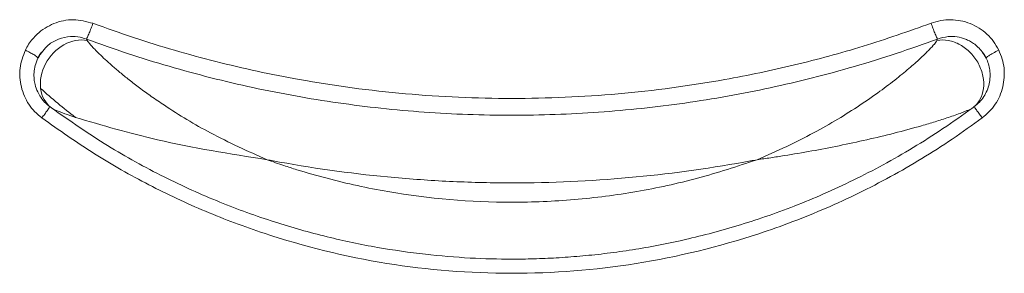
# Model space of a CAD drawing. Header units: millimetres. Extents: x 215.907 to 215.958, y 148.962 to 149.221.
# Tile 3 of 4: x 215.92977 to 215.9361, y 149.13923 to 149.14085. Entities that reach past the tile are written whole.
import ezdxf

# ---------------------------------------------------------------- set-up
doc = ezdxf.new("R2010")
doc.units = ezdxf.units.MM
doc.layers.add('SANINDUSA', color=3, linetype='Continuous')

msp = doc.modelspace()

# ---------------------------------------------------------------- linework, layer by layer
at = {"layer": 'SANINDUSA', "linetype": 'Continuous', "lineweight": 15, "flags": 128}
for points in [[(215.9298872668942, 149.1406069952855), (215.9298991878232, 149.1406256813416), (215.9299118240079, 149.1406433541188)], [(215.9359556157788, 149.1406433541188), (215.9359682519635, 149.1406256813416), (215.9359801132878, 149.1406069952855)]]:
    msp.add_lwpolyline(points, dxfattribs=at)
at = {"layer": 'SANINDUSA', "linetype": 'Continuous', "lineweight": 15}
msp.add_arc((215.9324480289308, 149.1432468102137), 0.003809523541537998, 228.1227081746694, 232.4948389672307, dxfattribs=at)
for points, knots in [([(215.9298072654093, 149.1406557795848), (215.9298139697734, 149.1406683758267), (215.9298273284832, 149.1406934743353), (215.9298530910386, 149.1407276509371), (215.9298874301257, 149.1407635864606), (215.9299327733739, 149.1407985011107), (215.9300088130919, 149.1408364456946), (215.9301163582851, 149.1408609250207), (215.9301997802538, 149.1408387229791), (215.9302416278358, 149.140827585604)], [0, 0, 0, 0, 0.08377138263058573, 0.1669177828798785, 0.2506961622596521, 0.3757340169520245, 0.5009596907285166, 0.7496627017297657, 1, 1, 1, 1]), ([(215.9356258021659, 149.1408275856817), (215.9356467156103, 149.1408342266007), (215.935687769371, 149.1408472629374), (215.9357519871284, 149.1408524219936), (215.9358155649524, 149.1408458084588), (215.9358770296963, 149.1408273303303), (215.9359347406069, 149.1407984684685), (215.9359854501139, 149.1407592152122), (215.9360290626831, 149.1407118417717), (215.9360497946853, 149.1406744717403), (215.9360601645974, 149.140655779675)], [0, 0, 0, 0, 0.127811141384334, 0.2508973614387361, 0.3735857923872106, 0.5002308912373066, 0.6251366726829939, 0.7500080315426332, 0.8749568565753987, 1, 1, 1, 1]), ([(215.9301997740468, 149.1407267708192), (215.930201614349, 149.1407296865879), (215.9302052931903, 149.1407355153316), (215.9302168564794, 149.1407628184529), (215.9302296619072, 149.1407950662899), (215.9302376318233, 149.140816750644), (215.9302416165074, 149.1408275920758)], [0, 0, 0, 0, 0.279712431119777, 0.5591568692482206, 0.7795935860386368, 1, 1, 1, 1]), ([(215.9302416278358, 149.140827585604), (215.930328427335, 149.1407965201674), (215.9305016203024, 149.1407345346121), (215.9307649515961, 149.1406534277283), (215.9310299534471, 149.1405813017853), (215.9312969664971, 149.1405188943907), (215.9317018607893, 149.1404391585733), (215.9322467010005, 149.1403659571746), (215.9329326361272, 149.1403363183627), (215.9336190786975, 149.1403658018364), (215.9342253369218, 149.1404470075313), (215.9347493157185, 149.1405569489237), (215.9351922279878, 149.140675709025), (215.9354809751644, 149.1407768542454), (215.9356258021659, 149.1408275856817)], [0, 0, 0, 0, 0.05034232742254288, 0.1004491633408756, 0.1503928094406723, 0.2002453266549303, 0.2500780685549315, 0.3755701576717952, 0.4997359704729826, 0.6241417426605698, 0.7499069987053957, 0.8329690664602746, 0.916222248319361, 1, 1, 1, 1]), ([(215.9356676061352, 149.1407267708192), (215.9356657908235, 149.1407296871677), (215.9356621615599, 149.1407355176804), (215.9356505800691, 149.1407628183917), (215.9356377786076, 149.1407950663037), (215.9356298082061, 149.1408167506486), (215.9356258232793, 149.1408275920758)], [0, 0, 0, 0, 0.2796702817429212, 0.5591310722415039, 0.7795806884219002, 1, 1, 1, 1]), ([(215.9301997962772, 149.1407267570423), (215.9301862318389, 149.140731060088), (215.9301530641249, 149.1407415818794), (215.9300910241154, 149.1407454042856), (215.9300198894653, 149.1407299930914), (215.9299417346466, 149.1406862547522), (215.9299079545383, 149.1406347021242), (215.9298880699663, 149.1406043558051)], [0, 0, 0, 0, 0.1161104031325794, 0.283912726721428, 0.5019383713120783, 0.7068173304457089, 0.9999999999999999, 0.9999999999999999, 0.9999999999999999, 0.9999999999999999]), ([(215.9299743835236, 149.1402859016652), (215.9299368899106, 149.1403134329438), (215.929911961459, 149.1403577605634), (215.9298984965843, 149.1404599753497), (215.9299100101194, 149.1405174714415), (215.9299643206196, 149.1406192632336), (215.9300069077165, 149.1406631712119), (215.9301036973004, 149.1407171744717), (215.9301574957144, 149.1407269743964), (215.9302046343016, 149.1407176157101)], [0, 0, 0, 0, 0.25, 0.25, 0.5, 0.5, 0.75, 0.75, 1, 1, 1, 1]), ([(215.9356676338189, 149.140726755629), (215.9355793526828, 149.1406952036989), (215.9354027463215, 149.1406320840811), (215.9351341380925, 149.1405495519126), (215.9348637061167, 149.1404761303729), (215.9345917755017, 149.1404127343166), (215.9343184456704, 149.1403590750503), (215.934043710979, 149.1403150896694), (215.9337675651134, 149.1402807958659), (215.9334899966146, 149.1402562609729), (215.9332109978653, 149.140241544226), (215.9329306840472, 149.1402366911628), (215.932650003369, 149.1402417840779), (215.9323700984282, 149.1402568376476), (215.9320919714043, 149.1402817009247), (215.9318157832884, 149.1403162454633), (215.9315415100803, 149.140360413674), (215.9312691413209, 149.1404141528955), (215.9309986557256, 149.1404774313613), (215.9307301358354, 149.1405504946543), (215.9304632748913, 149.1406325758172), (215.9302877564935, 149.140695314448), (215.930199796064, 149.1407267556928)], [0, 0, 0, 0, 0.05040515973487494, 0.1008354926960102, 0.1510122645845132, 0.2009972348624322, 0.2508554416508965, 0.3006510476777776, 0.3504470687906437, 0.4003071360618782, 0.4502958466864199, 0.5004785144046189, 0.5508547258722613, 0.6010423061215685, 0.6510054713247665, 0.7008145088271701, 0.7505337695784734, 0.8002265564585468, 0.8499556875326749, 0.8997842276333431, 0.9497772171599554, 1, 1, 1, 1]), ([(215.930199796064, 149.1407267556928), (215.9302002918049, 149.1407256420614), (215.9302012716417, 149.1407234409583), (215.9302035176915, 149.1407195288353), (215.9302046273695, 149.1407175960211)], [0, 0, 0, 0, 0.5059423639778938, 1, 1, 1, 1]), ([(215.9302046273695, 149.1407175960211), (215.9302074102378, 149.1407134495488), (215.9302132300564, 149.1407047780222), (215.9302301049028, 149.1406850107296), (215.9302530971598, 149.140660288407), (215.9302830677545, 149.1406301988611), (215.9303199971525, 149.1405952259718), (215.9303641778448, 149.1405555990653), (215.9304158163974, 149.1405116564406), (215.9304751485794, 149.1404637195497), (215.9305424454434, 149.1404122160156), (215.9306179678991, 149.1403575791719), (215.9307658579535, 149.1402568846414), (215.9310088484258, 149.1401100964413), (215.9312370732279, 149.1400080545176), (215.9313597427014, 149.1399532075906)], [0, 0, 0, 0, 0.02635070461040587, 0.05510728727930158, 0.08700603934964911, 0.1226016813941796, 0.1623065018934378, 0.2064266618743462, 0.2551911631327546, 0.3087750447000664, 0.3673364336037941, 0.4310055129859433, 0.4998913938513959, 0.7311945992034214, 0.9999999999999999, 0.9999999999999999, 0.9999999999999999, 0.9999999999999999]), ([(215.9345076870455, 149.1399532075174), (215.9345714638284, 149.1399807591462), (215.9346946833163, 149.1400339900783), (215.9348678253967, 149.1401220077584), (215.9350243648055, 149.1402106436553), (215.9351663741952, 149.140300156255), (215.935292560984, 149.1403874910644), (215.9354015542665, 149.1404699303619), (215.9354905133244, 149.1405430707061), (215.9355606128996, 149.1406057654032), (215.9356121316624, 149.1406562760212), (215.9356483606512, 149.1406955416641), (215.9356585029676, 149.1407107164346), (215.9356631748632, 149.1407177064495)], [0, 0, 0, 0, 0.138988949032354, 0.2685326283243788, 0.3888231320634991, 0.5000690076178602, 0.6070821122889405, 0.7010675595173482, 0.7823979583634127, 0.8516256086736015, 0.909792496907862, 0.9584473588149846, 1, 1, 1, 1]), ([(215.9356676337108, 149.140726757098), (215.9356675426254, 149.1407265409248), (215.9356674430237, 149.1407263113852), (215.9356673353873, 149.1407260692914), (215.9356664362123, 149.1407240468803), (215.9356649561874, 149.1407211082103), (215.9356631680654, 149.1407177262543)], [0.4401471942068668, 0.4401471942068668, 0.4401471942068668, 0.4401471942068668, 0.4999999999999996, 0.4999999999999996, 0.4999999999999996, 1, 1, 1, 1]), ([(215.9358930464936, 149.1402859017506), (215.9359117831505, 149.1402996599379), (215.9359275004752, 149.1403175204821), (215.9359392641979, 149.1403384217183), (215.9359510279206, 149.1403593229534), (215.9359588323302, 149.1403832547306), (215.9359622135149, 149.1404087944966), (215.9359655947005, 149.1404343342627), (215.9359645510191, 149.1404614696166), (215.9359591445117, 149.1404885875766), (215.9359537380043, 149.1405157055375), (215.9359439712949, 149.1405427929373), (215.9359304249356, 149.1405682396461), (215.9359168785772, 149.1405936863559), (215.9358995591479, 149.1406174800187), (215.9358794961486, 149.1406382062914), (215.9358594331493, 149.1406589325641), (215.935836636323, 149.1406765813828), (215.9358124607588, 149.1406901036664), (215.9357882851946, 149.1407036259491), (215.9357627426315, 149.1407130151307), (215.9357373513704, 149.1407177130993), (215.9357119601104, 149.140722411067), (215.9356867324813, 149.1407224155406), (215.9356631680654, 149.1407177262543)], [-2.697353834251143e-07, -2.697353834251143e-07, -2.697353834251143e-07, -2.697353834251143e-07, 0.1249997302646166, 0.1249997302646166, 0.1249997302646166, 0.2499997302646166, 0.2499997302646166, 0.2499997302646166, 0.3749997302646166, 0.3749997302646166, 0.3749997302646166, 0.4999997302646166, 0.4999997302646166, 0.4999997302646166, 0.6249997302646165, 0.6249997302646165, 0.6249997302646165, 0.7499997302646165, 0.7499997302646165, 0.7499997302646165, 0.8749997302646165, 0.8749997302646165, 0.8749997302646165, 0.9999999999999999, 0.9999999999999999, 0.9999999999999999, 0.9999999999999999]), ([(215.9359793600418, 149.140604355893), (215.9359716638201, 149.1406181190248), (215.935957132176, 149.1406441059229), (215.935928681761, 149.1406752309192), (215.9359002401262, 149.1406983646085), (215.9358733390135, 149.1407145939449), (215.9358218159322, 149.1407380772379), (215.9357495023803, 149.1407499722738), (215.9356903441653, 149.140733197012), (215.9356676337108, 149.140726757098)], [0, 0, 0, 0, 0.1289435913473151, 0.2434652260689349, 0.3435209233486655, 0.429099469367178, 0.5002029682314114, 0.8081311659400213, 1, 1, 1, 1]), ([(215.9299134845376, 149.1402210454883), (215.9298974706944, 149.1402340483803), (215.9298659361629, 149.1402596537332), (215.9298280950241, 149.1403074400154), (215.9297991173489, 149.1403609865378), (215.9297740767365, 149.1404379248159), (215.9297639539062, 149.1405418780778), (215.9297928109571, 149.1406177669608), (215.9298072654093, 149.1406557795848)], [0, 0, 0, 0, 0.1271477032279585, 0.250379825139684, 0.3737607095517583, 0.5013543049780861, 0.7502291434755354, 1, 1, 1, 1]), ([(215.9298880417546, 149.1406043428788), (215.9298870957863, 149.1406065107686), (215.9298852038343, 149.1406108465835), (215.9298641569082, 149.1406249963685), (215.9298369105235, 149.1406406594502), (215.9298171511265, 149.140650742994), (215.9298072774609, 149.1406557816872)], [0, 0, 0, 0, 0.2796986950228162, 0.5594019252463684, 0.7798354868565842, 1, 1, 1, 1]), ([(215.9360601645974, 149.140655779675), (215.9360683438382, 149.1406369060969), (215.9360844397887, 149.1405997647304), (215.9360959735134, 149.1405401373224), (215.9360971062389, 149.1404795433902), (215.9360840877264, 149.1403997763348), (215.9360453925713, 149.1403025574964), (215.9359844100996, 149.1402482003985), (215.9359539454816, 149.1402210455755)], [0, 0, 0, 0, 0.1274905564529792, 0.2508890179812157, 0.3740956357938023, 0.5010446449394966, 0.7507401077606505, 1, 1, 1, 1]), ([(215.9360601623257, 149.1406557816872), (215.936047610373, 149.1406493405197), (215.9360225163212, 149.140636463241), (215.93599575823, 149.140620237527), (215.9359808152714, 149.1406090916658), (215.935979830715, 149.140605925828), (215.9359793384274, 149.1406043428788)], [0, 0, 0, 0, 0.279752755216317, 0.5592858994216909, 0.7796387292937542, 1, 1, 1, 1]), ([(215.9298880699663, 149.1406043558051), (215.9298815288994, 149.1405887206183), (215.9298690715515, 149.1405589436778), (215.9298621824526, 149.1405132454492), (215.9298626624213, 149.1404721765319), (215.9298697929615, 149.1404301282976), (215.9298838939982, 149.1403904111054), (215.9299075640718, 149.1403492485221), (215.9299339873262, 149.1403175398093), (215.9299559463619, 149.1402999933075), (215.9299641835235, 149.1402934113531)], [0, 0, 0, 0, 0.1455836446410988, 0.2772615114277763, 0.3950649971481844, 0.4989649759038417, 0.6445210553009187, 0.7570041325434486, 0.9088486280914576, 1, 1, 1, 1]), ([(215.9359032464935, 149.1402934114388), (215.9359272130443, 149.1403111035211), (215.935947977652, 149.1403331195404), (215.9359642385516, 149.1403580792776), (215.9359804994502, 149.1403830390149), (215.9359922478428, 149.140410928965), (215.9359987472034, 149.1404400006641), (215.936005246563, 149.1404690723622), (215.9360064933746, 149.1404993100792), (215.9360024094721, 149.1405288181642), (215.9359987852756, 149.1405550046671), (215.9359909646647, 149.1405806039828), (215.9359793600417, 149.1406043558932)], [0.514070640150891, 0.514070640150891, 0.514070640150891, 0.514070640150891, 0.639070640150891, 0.639070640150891, 0.639070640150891, 0.764070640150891, 0.764070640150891, 0.764070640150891, 0.889070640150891, 0.889070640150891, 0.889070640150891, 1, 1, 1, 1]), ([(215.929964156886, 149.1402934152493), (215.9299634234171, 149.1402919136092), (215.9299619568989, 149.1402889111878), (215.9299489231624, 149.1402699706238), (215.9299319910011, 149.1402464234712), (215.9299196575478, 149.1402295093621), (215.9299134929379, 149.1402210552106)], [0, 0, 0, 0, 0.2797550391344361, 0.5593501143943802, 0.7797506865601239, 1, 1, 1, 1]), ([(215.9358930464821, 149.1402859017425), (215.9358297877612, 149.1402407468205), (215.9357048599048, 149.1401515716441), (215.9355123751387, 149.1400305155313), (215.9353201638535, 149.139920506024), (215.9351284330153, 149.1398218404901), (215.9349380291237, 149.139733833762), (215.9347495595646, 149.1396560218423), (215.9345636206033, 149.1395878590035), (215.9343807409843, 149.1395288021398), (215.9342013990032, 149.1394782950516), (215.9340260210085, 149.1394357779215), (215.9338549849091, 149.139400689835), (215.9336886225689, 149.1393724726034), (215.9335272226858, 149.1393505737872), (215.9333710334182, 149.1393344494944), (215.9332202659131, 149.1393235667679), (215.9330750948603, 149.1393174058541), (215.93289069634, 149.1393148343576), (215.9326582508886, 149.1393210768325), (215.9323697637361, 149.1393449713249), (215.932062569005, 149.1393890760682), (215.9317384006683, 149.1394570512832), (215.9313995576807, 149.1395526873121), (215.9310488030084, 149.1396795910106), (215.9306901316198, 149.139842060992), (215.9303259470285, 149.140041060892), (215.930093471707, 149.1402029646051), (215.9299743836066, 149.1402859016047)], [0, 0, 0, 0, 0.03681443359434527, 0.07270378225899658, 0.1076680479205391, 0.1417072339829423, 0.1748213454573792, 0.207010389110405, 0.2382743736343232, 0.2686133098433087, 0.2980272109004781, 0.3265160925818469, 0.354079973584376, 0.3807188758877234, 0.4064328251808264, 0.4312218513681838, 0.4550859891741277, 0.4780252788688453, 0.5000397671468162, 0.5424325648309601, 0.5881148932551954, 0.637086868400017, 0.6893485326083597, 0.7448998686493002, 0.8037408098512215, 0.8658712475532, 0.931291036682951, 1, 1, 1, 1]), ([(215.9299744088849, 149.1402859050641), (215.929983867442, 149.1402807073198), (215.930013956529, 149.1402641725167), (215.9300820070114, 149.1402407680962), (215.9301286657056, 149.1402247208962)], [0, 0, 0, 0, 0.3143517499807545, 1, 1, 1, 1]), ([(215.9345076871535, 149.1399532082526), (215.9345370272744, 149.1399574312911), (215.9345660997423, 149.1399615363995), (215.9345952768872, 149.139965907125), (215.9346244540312, 149.1399702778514), (215.9346536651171, 149.1399747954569), (215.934682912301, 149.1399794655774), (215.9347414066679, 149.1399888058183), (215.9348000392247, 149.1399987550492), (215.9348587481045, 149.1400093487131), (215.9349761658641, 149.140030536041), (215.9350940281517, 149.1400543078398), (215.9352121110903, 149.1400811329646), (215.9352711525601, 149.1400945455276), (215.9353301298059, 149.1401086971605), (215.9353889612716, 149.1401236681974), (215.9354477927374, 149.1401386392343), (215.9355064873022, 149.1401544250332), (215.935564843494, 149.140171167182), (215.9355940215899, 149.1401795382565), (215.9356231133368, 149.1401881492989), (215.9356520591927, 149.1401970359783), (215.9356810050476, 149.1402059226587), (215.9357098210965, 149.1402150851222), (215.9357383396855, 149.1402245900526), (215.9357525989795, 149.1402293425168), (215.9357667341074, 149.140234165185), (215.9357806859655, 149.1402390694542), (215.9357946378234, 149.1402439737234), (215.9358084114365, 149.1402489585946), (215.9358218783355, 149.1402540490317), (215.9358286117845, 149.1402565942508), (215.9358352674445, 149.1402591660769), (215.9358418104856, 149.140261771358), (215.9358483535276, 149.1402643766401), (215.9358547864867, 149.1402670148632), (215.9358610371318, 149.1402697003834), (215.9358641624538, 149.1402710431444), (215.9358672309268, 149.1402723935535), (215.9358702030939, 149.1402737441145), (215.935873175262, 149.1402750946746), (215.935876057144, 149.1402764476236), (215.9358788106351, 149.1402778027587), (215.9358815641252, 149.1402791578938), (215.9358841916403, 149.1402805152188), (215.9358866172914, 149.1402818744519), (215.9358890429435, 149.140283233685), (215.9358912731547, 149.1402845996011), (215.9358930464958, 149.1402859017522)], [0, 0, 0, 0, 0.06250000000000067, 0.06250000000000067, 0.06250000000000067, 0.1250000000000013, 0.1250000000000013, 0.1250000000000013, 0.2500000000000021, 0.2500000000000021, 0.2500000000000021, 0.499999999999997, 0.499999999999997, 0.499999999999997, 0.6249999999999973, 0.6249999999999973, 0.6249999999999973, 0.7499999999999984, 0.7499999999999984, 0.7499999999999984, 0.8124999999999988, 0.8124999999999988, 0.8124999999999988, 0.8749999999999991, 0.8749999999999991, 0.8749999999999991, 0.9062499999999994, 0.9062499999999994, 0.9062499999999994, 0.9374999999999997, 0.9374999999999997, 0.9374999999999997, 0.9531249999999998, 0.9531249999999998, 0.9531249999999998, 0.9687499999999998, 0.9687499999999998, 0.9687499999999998, 0.9765624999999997, 0.9765624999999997, 0.9765624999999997, 0.9843750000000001, 0.9843750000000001, 0.9843750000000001, 0.9921874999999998, 0.9921874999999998, 0.9921874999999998, 1, 1, 1, 1]), ([(215.9358930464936, 149.1402859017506), (215.9358959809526, 149.1402880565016), (215.9358985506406, 149.1402899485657), (215.9359003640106, 149.1402912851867), (215.9359012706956, 149.1402919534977), (215.9359019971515, 149.1402924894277), (215.9359024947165, 149.1402928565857), (215.9359029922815, 149.1402932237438), (215.9359032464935, 149.1402934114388), (215.9359032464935, 149.1402934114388)], [0, 0, 0, 0, 0.5000000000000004, 0.5000000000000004, 0.5000000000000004, 0.7500000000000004, 0.7500000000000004, 0.7500000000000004, 1, 1, 1, 1]), ([(215.935903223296, 149.1402934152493), (215.935903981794, 149.1402919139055), (215.9359054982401, 149.1402889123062), (215.9359185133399, 149.1402699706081), (215.9359354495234, 149.1402464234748), (215.9359477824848, 149.1402295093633), (215.9359539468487, 149.1402210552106)], [0, 0, 0, 0, 0.2797859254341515, 0.5593690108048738, 0.7797601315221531, 1, 1, 1, 1]), ([(215.9359539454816, 149.1402210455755), (215.9358904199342, 149.1401753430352), (215.9357638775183, 149.1400843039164), (215.9355670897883, 149.1399592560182), (215.935366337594, 149.1398434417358), (215.9351610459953, 149.1397375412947), (215.9349513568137, 149.1396412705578), (215.9347371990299, 149.1395545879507), (215.9343370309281, 149.1394132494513), (215.9337365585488, 149.1392661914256), (215.9329298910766, 149.1392049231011), (215.9321233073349, 149.1392674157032), (215.9314676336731, 149.1394290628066), (215.9309628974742, 149.1396173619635), (215.9305981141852, 149.1397882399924), (215.9302455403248, 149.139986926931), (215.9300245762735, 149.1401427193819), (215.9299134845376, 149.1402210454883)], [0, 0, 0, 0, 0.0363109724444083, 0.07233118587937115, 0.1081442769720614, 0.1438343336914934, 0.1794852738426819, 0.2151801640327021, 0.2510005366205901, 0.376387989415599, 0.5006199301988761, 0.6248301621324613, 0.7501936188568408, 0.8124915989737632, 0.8745983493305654, 0.9369531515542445, 1, 1, 1, 1]), ([(215.9301286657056, 149.1402247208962), (215.9303016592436, 149.1401737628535), (215.9306913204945, 149.140058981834), (215.9311208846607, 149.1399910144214), (215.9313597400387, 149.1399532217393)], [0, 0, 0, 0, 0.4439587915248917, 1, 1, 1, 1]), ([(215.9313597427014, 149.1399532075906), (215.9313865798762, 149.1399481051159), (215.931413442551, 149.1399431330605), (215.9314403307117, 149.1399382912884), (215.9316851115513, 149.1398942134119), (215.9319320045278, 149.1398609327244), (215.9321810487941, 149.139838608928), (215.9323055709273, 149.1398274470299), (215.9324306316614, 149.1398190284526), (215.9325562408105, 149.1398133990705), (215.9326818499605, 149.1398077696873), (215.9328082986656, 149.1398049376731), (215.9329341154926, 149.1398049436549), (215.9334373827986, 149.1398049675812), (215.9339339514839, 149.1398496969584), (215.9344237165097, 149.1399376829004), (215.9344517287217, 149.1399427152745), (215.9344797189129, 149.1399478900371), (215.9345076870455, 149.1399532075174)], [0.2362692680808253, 0.2362692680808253, 0.2362692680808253, 0.2362692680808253, 0.2500000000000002, 0.2500000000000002, 0.2500000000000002, 0.3750000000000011, 0.3750000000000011, 0.3750000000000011, 0.4375000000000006, 0.4375000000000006, 0.4375000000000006, 0.5000000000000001, 0.5000000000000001, 0.5000000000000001, 0.7500000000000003, 0.7500000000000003, 0.7500000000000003, 0.7642988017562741, 0.7642988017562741, 0.7642988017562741, 0.7642988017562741]), ([(215.9313597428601, 149.1399532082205), (215.9313959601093, 149.1399405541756), (215.9314594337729, 149.1399183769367), (215.9315876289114, 149.1398775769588), (215.9318085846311, 149.1398143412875), (215.9322658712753, 149.1397150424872), (215.9328007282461, 149.1396692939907), (215.933335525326, 149.139691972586), (215.9337338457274, 149.139744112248), (215.934127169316, 149.1398277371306), (215.9343806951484, 149.1399113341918), (215.9345076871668, 149.139953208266)], [0, 0, 0, 0, 0.03586671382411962, 0.06285932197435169, 0.125768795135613, 0.2506714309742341, 0.4998944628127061, 0.6247476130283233, 0.750570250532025, 0.875059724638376, 1, 1, 1, 1])]:
    msp.add_open_spline(points, degree=3, knots=knots, dxfattribs=at)

doc.saveas('drawing.dxf')
